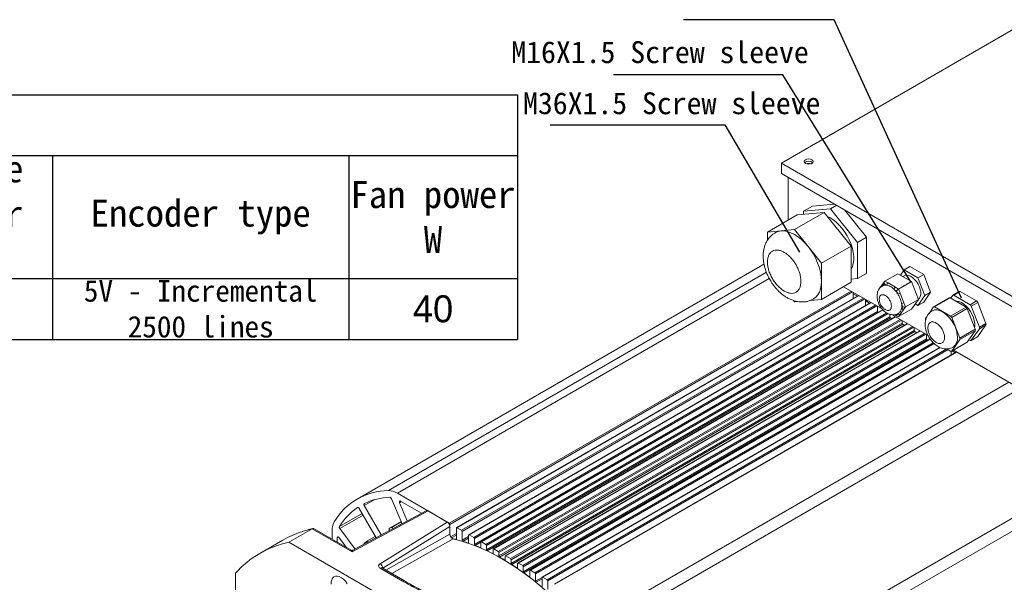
# Model space of a CAD drawing. Header units: inches. Extents: x -7322 to 8431, y -15914 to -4411.
# Tile 13 of 15: x -4122 to -3690, y -15442 to -15196. Entities that reach past the tile are written whole.
import ezdxf

# ---------------------------------------------------------------- set-up
doc = ezdxf.new("R2010")
doc.units = ezdxf.units.IN
doc.header["$MEASUREMENT"] = 0
doc.layers.add('尺寸线', color=7, linetype='Continuous')

# ---------------------------------------------------------------- blocks, each defined once
blk = doc.blocks.new('*T50')
at = {"color": 0, "linetype": 'ByBlock', "lineweight": -2, "transparency": 16777216}
for p, q in [((0, 0), (1240.9, 0)), ((0, 0), (0, -107.37)), ((1240.9, 0), (1240.9, -107.37)), ((0, -26.66), (1240.9, -26.66)), ((162.93, -26.66), (162.93, -107.37)), ((340.68, -26.66), (340.68, -107.37)), ((414.74, -26.66), (414.74, -107.37)), ((488.8, -26.66), (488.8, -107.37)), ((651.73, -26.66), (651.73, -107.37)), ((814.66, -26.66), (814.66, -107.37)), ((888.72, -26.66), (888.72, -107.37)), ((962.78, -26.66), (962.78, -107.37)), ((1036.84, -26.66), (1036.84, -107.37)), ((1166.84, -26.66), (1166.84, -107.37)), ((0, -51.04), (340.68, -51.04)), ((74.06, -51.04), (74.06, -107.37)), ((236.99, -51.04), (236.99, -107.37)), ((488.8, -51.04), (814.66, -51.04)), ((562.86, -51.04), (562.86, -107.37)), ((725.79, -51.04), (725.79, -107.37)), ((0, -80.71), (1240.9, -80.71)), ((0, -107.37), (1240.9, -107.37))]:
    blk.add_line(p, q, dxfattribs=at)
at = {"color": 0, "transparency": 16777216, "attachment_point": 5}
for s, insert, char_height, width in [('{\\fSimSun|b0|i0|c0|p34;Motor specifications}', (620.45, -13.33), 11.8497, 1240.7847), ('{\\fSimSun|b0|i0|c0|p34;No. of motor poles}', (925.75, -53.69), 11.8497, 73.9403), ('{\\fSimSun|b0|i0|c0|p34;Torque factor Nm/A}', (999.81, -53.69), 11.8497, 73.9403), ('{\\fSimSun|b0|i0|c0|p34;Power KW}', (81.47, -38.85), 11.8479, 162.8127), ('{\\fSimSun|b0|i0|c0|p34;Speed rpm}', (251.81, -38.85), 11.8479, 177.6248), ('{\\fSimSun|b0|i0|c0|p34;Current A}', (570.26, -38.85), 11.8479, 162.8127), ('{\\fSimSun|b0|i0|c0|p34;Torque N.m}', (733.2, -38.85), 11.8479, 162.8127), ('{\\fSimSun|b0|i0|c0|p34;Inertia Kg.m²}', (851.69, -53.69), 11.8497, 73.9403), ('{\\fSimSun|b0|i0|c0|p34;Fan power W}', (1203.87, -53.69), 11.8497, 73.9403), ('{\\fSimSun|b0|i0|c0|p34;Frequency Hz}', (377.71, -53.69), 10.7709, 73.9403), ('{\\fSimSun|b0|i0|c0|p34;Voltage V}', (451.77, -53.69), 11.8479, 73.9403), ('{\\fSimSun|b0|i0|c0|p34;Encoder type}', (1101.84, -53.69), 11.8497, 129.88), ('{\\fSimSun|b0|i0|c0|p34;Operational rating}', (37.03, -65.88), 9.425, 73.9403), ('{\\fSimSun|b0|i0|c0|p34;30 minutes overload}', (118.5, -65.88), 9.425, 88.7524), ('{\\fSimSun|b0|i0|c0|p34;Operational rating}', (199.96, -65.88), 9.425, 73.9403), ('{\\fSimSun|b0|i0|c0|p34;Max mechanical speed}', (288.84, -65.88), 9.425, 103.5644), ('{\\fSimSun|b0|i0|c0|p34;Operational rating}', (525.83, -65.88), 9.425, 73.9403), ('{\\fSimSun|b0|i0|c0|p34;30 minutes overload}', (607.29, -65.88), 9.425, 88.7524), ('{\\fSimSun|b0|i0|c0|p34;Operational rating}', (688.76, -65.88), 9.425, 73.9403), ('{\\fSimSun|b0|i0|c0|p34;30 minutes overload}', (770.23, -65.88), 9.425, 88.7524), ('{\\fSimSun|b0|i0|c0|p34;5V - Incremental 2500 lines}', (1101.84, -94.04), 9.4264, 129.88), ('22', (37.03, -94.04), 11.848, 73.9403), ('26', (118.5, -94.04), 11.848, 88.7524), ('1500', (199.96, -94.04), 11.848, 73.9403), ('6000', (288.84, -94.04), 11.848, 103.5644), ('100', (377.71, -94.04), 11.848, 73.9403), ('380', (451.77, -94.04), 11.848, 73.9403), ('42', (525.83, -94.04), 11.848, 73.9403), ('49.3', (607.29, -94.04), 11.848, 88.7524), ('140', (688.76, -94.04), 11.848, 73.9403), ('166', (770.23, -94.04), 11.848, 88.7524), ('0.1117', (851.69, -94.04), 11.85, 73.9403), ('3.33', (999.81, -94.04), 11.85, 73.9403), ('40', (1203.87, -94.04), 11.85, 73.9403), ('4', (925.75, -94.04), 11.85, 73.9403)]:
    blk.add_mtext(s, dxfattribs=dict(at, insert=insert, char_height=char_height, width=width))

msp = doc.modelspace()

# ---------------------------------------------------------------- linework, layer by layer
at = {"color": 7, "linetype": 'Continuous', "lineweight": 15}
for p, q in [((-3787.4258, -15258.4812), (-3679.9456, -15196.4495)), ((-3682.774, -15318.8805), (-3787.4258, -15258.4812)), ((-3787.4258, -15263.0544), (-3787.4258, -15258.4812)), ((-3682.774, -15323.4537), (-3787.4258, -15263.0544)), ((-3784.5974, -15283.5459), (-3784.5974, -15264.6868)), ((-3773.8494, -15277.3427), (-3777.8092, -15279.6281)), ((-3765.9298, -15278.5632), (-3777.8092, -15279.6281)), ((-3777.8092, -15279.6281), (-3777.8092, -15281.007)), ((-3764.1719, -15276.4752), (-3773.8494, -15277.3427)), ((-3765.9298, -15278.5632), (-3763.242, -15277.012)), ((-3754.0504, -15293.3404), (-3765.9298, -15278.5632)), ((-3750.0906, -15291.055), (-3759.768, -15279.017)), ((-3780.6376, -15281.2605), (-3793.6484, -15288.7696)), ((-3781.769, -15287.7048), (-3768.7582, -15280.1957)), ((-3768.7582, -15280.1957), (-3780.6376, -15281.2605)), ((-3756.8788, -15294.9728), (-3768.7582, -15280.1957)), ((-3787.7087, -15288.2372), (-3793.6484, -15288.7696)), ((-3781.769, -15287.7048), (-3787.7087, -15288.2372)), ((-3775.8293, -15295.0933), (-3781.769, -15287.7048)), ((-3793.6484, -15288.7696), (-3793.6484, -15292.3831)), ((-3750.0906, -15291.055), (-3754.0504, -15293.3404)), ((-3750.0906, -15306.897), (-3750.0906, -15291.055)), ((-3769.8896, -15302.4819), (-3775.8293, -15295.0933)), ((-3756.8788, -15294.9728), (-3769.8896, -15302.4819)), ((-3756.8788, -15310.8148), (-3756.8788, -15294.9728)), ((-3754.0504, -15309.1824), (-3754.0504, -15293.3404)), ((-3796.7495, -15303.7205), (-3973.809, -15405.9095)), ((-3795.1496, -15302.7971), (-3796.7495, -15303.7205)), ((-3796.7495, -15303.7205), (-3795.1517, -15302.8699)), ((-3796.7495, -15303.7205), (-3795.1631, -15302.8755)), ((-3769.8896, -15310.4029), (-3769.8896, -15302.4819)), ((-3733.5955, -15305.3913), (-3735.2276, -15307.7141)), ((-3731.0499, -15303.9221), (-3733.5955, -15305.3913)), ((-3727.5534, -15308.8784), (-3733.5955, -15305.3913)), ((-3725.0078, -15307.4093), (-3731.0499, -15303.9221)), ((-3756.8788, -15309.4359), (-3754.0504, -15309.1824)), ((-3750.0906, -15306.897), (-3754.0504, -15309.1824)), ((-3736.4239, -15307.0237), (-3742.0808, -15310.2885)), ((-3730.3818, -15310.5108), (-3736.4239, -15307.0237)), ((-3733.5736, -15307.9814), (-3734.1691, -15308.325)), ((-3725.0078, -15307.4093), (-3727.5534, -15308.8784)), ((-3724.5323, -15316.6652), (-3727.5534, -15308.8784)), ((-3721.9868, -15315.196), (-3725.0078, -15307.4093)), ((-3769.8896, -15318.3239), (-3769.8896, -15310.4029)), ((-3756.8788, -15310.8148), (-3769.8896, -15318.3239)), ((-3760.208, -15312.7362), (-3743.3252, -15322.48)), ((-3743.1191, -15312.3465), (-3742.8424, -15312.2006)), ((-3742.2554, -15310.4522), (-3742.9313, -15311.4142)), ((-3742.8424, -15312.2006), (-3742.3198, -15311.4568)), ((-3742.3198, -15311.4568), (-3741.2746, -15312.06)), ((-3740.709, -15311.0802), (-3742.0808, -15310.2885)), ((-3737.4105, -15312.9839), (-3740.709, -15311.0802)), ((-3737.9761, -15313.9637), (-3736.931, -15314.567)), ((-3736.0387, -15313.7757), (-3737.4105, -15312.9839)), ((-3730.3818, -15310.5108), (-3736.0387, -15313.7757)), ((-3735.3528, -15315.5436), (-3736.0387, -15313.7757)), ((-3727.3608, -15318.2976), (-3730.3818, -15310.5108)), ((-3753.6018, -15316.5489), (-3930.1785, -15418.4593)), ((-3782.243, -15318.7992), (-3781.769, -15319.3888)), ((-3774.8054, -15318.7645), (-3769.8896, -15318.3239)), ((-3756.0303, -15315.1473), (-3756.0303, -15317.9505)), ((-3756.0303, -15315.801), (-3754.1681, -15316.8757)), ((-3750.6563, -15318.2489), (-3750.6563, -15321.0521)), ((-3750.0906, -15318.5754), (-3750.0906, -15319.2291)), ((-3736.931, -15314.567), (-3736.4084, -15315.914)), ((-3733.7035, -15319.7945), (-3735.3528, -15315.5436)), ((-3727.3608, -15318.2976), (-3733.0176, -15321.5624)), ((-3730.3818, -15322.5971), (-3727.3608, -15318.2976)), ((-3727.5534, -15320.9647), (-3724.5323, -15316.6652)), ((-3725.0078, -15319.4956), (-3721.9868, -15315.196)), ((-3721.9868, -15315.196), (-3724.5323, -15316.6652)), ((-3713.8377, -15317.6377), (-3720.626, -15321.5555)), ((-3720.2261, -15321.595), (-3713.4378, -15317.6772)), ((-3706.416, -15321.7299), (-3713.4378, -15317.6772)), ((-3712.3123, -15316.5313), (-3713.21, -15317.8088)), ((-3709.3939, -15314.8154), (-3712.2223, -15316.4478)), ((-3711.8224, -15316.4873), (-3708.994, -15314.8549)), ((-3704.6373, -15320.6342), (-3711.8224, -15316.4873)), ((-3701.8088, -15319.0018), (-3708.994, -15314.8549)), ((-3748.2278, -15319.6505), (-3924.8045, -15421.5609)), ((-3743.0009, -15322.837), (-3919.4305, -15424.6625)), ((-3781.769, -15319.3888), (-3780.3423, -15319.2609)), ((-3750.6563, -15318.9026), (-3748.7941, -15319.9773)), ((-3750.0906, -15319.2291), (-3750.6563, -15318.9026)), ((-3749.5243, -15318.9022), (-3750.0906, -15319.2291)), ((-3748.2521, -15319.6368), (-3748.2521, -15319.6645)), ((-3745.2823, -15321.3505), (-3745.2823, -15323.6162)), ((-3730.3818, -15322.5971), (-3736.0387, -15325.862)), ((-3735.3528, -15324.8858), (-3733.7035, -15322.5386)), ((-3734.7591, -15320.1649), (-3734.2365, -15321.5119)), ((-3734.2365, -15321.5119), (-3734.7591, -15322.2557)), ((-3733.0176, -15321.5624), (-3733.7035, -15319.7945)), ((-3733.7035, -15322.5386), (-3733.0176, -15321.5624)), ((-3728.7497, -15320.2743), (-3727.5534, -15320.9647)), ((-3725.0078, -15319.4956), (-3727.5534, -15320.9647)), ((-3720.716, -15321.6389), (-3722.6757, -15324.428)), ((-3713.2042, -15325.6477), (-3720.2261, -15321.595)), ((-3706.416, -15321.7299), (-3713.2042, -15325.6477)), ((-3712.7143, -15326.2571), (-3705.9261, -15322.3393)), ((-3702.4151, -15331.3887), (-3705.9261, -15322.3393)), ((-3701.8088, -15319.0018), (-3704.6373, -15320.6342)), ((-3704.1474, -15321.2436), (-3701.3189, -15319.6112)), ((-3700.5548, -15330.5035), (-3704.1474, -15321.2436)), ((-3697.7264, -15328.8711), (-3701.3189, -15319.6112)), ((-3922.3418, -15425.8052), (-3745.2823, -15323.6162)), ((-3916.9678, -15428.1197), (-3739.9082, -15325.9306)), ((-3739.6002, -15326.4338), (-3916.6598, -15428.6228)), ((-3737.4798, -15325.8537), (-3914.0565, -15427.7641)), ((-3739.9082, -15324.8311), (-3739.9082, -15325.9306)), ((-3738.9144, -15325.0256), (-3723.1022, -15334.1516)), ((-3737.8887, -15325.0677), (-3737.8103, -15325.1098)), ((-3737.8104, -15325.1098), (-3736.5342, -15325.8464)), ((-3736.4084, -15324.6029), (-3736.931, -15325.3466)), ((-3736.0387, -15325.862), (-3735.3528, -15324.8858)), ((-3723.5431, -15325.6625), (-3724.2269, -15326.6357)), ((-3709.2034, -15335.3065), (-3712.7143, -15326.2571)), ((-3911.5938, -15430.8965), (-3734.5342, -15328.7074)), ((-3734.247, -15329.1998), (-3911.3065, -15431.3889)), ((-3732.1058, -15328.9553), (-3908.6824, -15430.8656)), ((-3734.5342, -15327.5537), (-3734.5342, -15328.7074)), ((-3729.1602, -15330.6553), (-3729.1602, -15331.9412)), ((-3702.4151, -15331.3887), (-3709.2034, -15335.3065)), ((-3704.1474, -15336.2698), (-3700.5548, -15331.1568)), ((-3701.3189, -15334.6374), (-3697.7264, -15329.5244)), ((-3697.7264, -15328.8711), (-3700.5548, -15330.5035)), ((-3700.5548, -15331.1568), (-3697.7264, -15329.5244)), ((-3906.2198, -15434.1302), (-3729.1602, -15331.9412)), ((-3728.8938, -15332.4211), (-3905.9533, -15434.6101)), ((-3726.7318, -15332.0568), (-3903.3084, -15433.9672)), ((-3900.8457, -15437.8231), (-3723.7862, -15335.6341)), ((-3723.5406, -15336.0997), (-3900.6001, -15438.2887)), ((-3722.2144, -15335.6528), (-3897.9344, -15437.0688)), ((-3723.7862, -15333.7568), (-3723.7862, -15335.6341)), ((-3723.5406, -15336.0997), (-3723.2973, -15336.2778)), ((-3712.7143, -15340.9566), (-3709.2034, -15335.9598)), ((-3709.2034, -15335.9598), (-3702.4151, -15332.042)), ((-3705.9261, -15337.0388), (-3702.4151, -15332.042)), ((-3705.1918, -15335.9937), (-3704.6373, -15336.3137)), ((-3704.2374, -15336.3533), (-3701.409, -15334.7209)), ((-3701.3189, -15334.6374), (-3704.1474, -15336.2698)), ((-3717.9397, -15339.3889), (-3892.5604, -15440.1704)), ((-3718.4122, -15339.1613), (-3718.4122, -15339.6616)), ((-3714.8695, -15340.0394), (-3713.2042, -15341.0005)), ((-3712.8043, -15341.0401), (-3706.0161, -15337.1223)), ((-3705.9261, -15337.0388), (-3712.7143, -15340.9566)), ((-3710.6097, -15341.3616), (-3887.1864, -15443.272)), ((-3713.0382, -15341.0676), (-3713.0382, -15342.7632)), ((-3712.5518, -15340.8944), (-3711.176, -15341.6884)), ((-3711.9855, -15340.5675), (-3682.774, -15357.4268)), ((-3683.2131, -15357.6284), (-3860.2726, -15459.8175)), ((-3659.4089, -15398.8585), (-3836.4684, -15501.0475)), ((-3956.1673, -15403.3644), (-3933.3726, -15416.5202)), ((-3835.5091, -15506.1275), (-3658.4495, -15403.9385)), ((-3970.6896, -15408.796), (-3963.2508, -15421.6805)), ((-3954.0755, -15416.7424), (-3958.7584, -15405.7906)), ((-3955.2066, -15407.5436), (-3951.7975, -15415.5164)), ((-3945.5064, -15412.1305), (-3954.7335, -15406.8051)), ((-3976.0758, -15429.0933), (-3942.7058, -15411.1336)), ((-3943.4924, -15411.0466), (-3975.6593, -15428.3587)), ((-3965.4891, -15422.8852), (-3972.8896, -15410.0671)), ((-3942.7058, -15411.1336), (-3934.2219, -15416.0301)), ((-3934.2219, -15416.0301), (-3963.7593, -15434.3112)), ((-3962.5892, -15436.2476), (-3933.0898, -15417.9901)), ((-3954.5083, -15415.7301), (-3959.6419, -15418.6929)), ((-3933.0898, -15417.0101), (-3933.0898, -15421.3404)), ((-3933.0898, -15421.3398), (-3933.0898, -15417.9901)), ((-4003.7559, -15424.8712), (-3993.5736, -15418.9945)), ((-3993.5736, -15418.9945), (-3976.0758, -15429.0933)), ((-3976.4345, -15428.3455), (-3992.6708, -15418.9748)), ((-3984.85, -15419.9361), (-3984.85, -15423.4886)), ((-3981.4544, -15418.9034), (-3974.7393, -15427.8636)), ((-3965.8404, -15422.2767), (-3969.8409, -15424.5855)), ((-3959.5961, -15419.7136), (-3959.6803, -15419.5457)), ((-3959.5995, -15418.6732), (-3958.7228, -15418.3534)), ((-3930.2614, -15423.454), (-3930.2614, -15418.6425)), ((-3929.9785, -15418.4791), (-3927.9986, -15419.6218)), ((-3927.7158, -15420.1117), (-3927.7158, -15423.9663)), ((-3924.8874, -15425.0079), (-3924.8874, -15421.7441)), ((-3924.6045, -15421.5807), (-3922.6246, -15422.7234)), ((-4006.4066, -15423.8917), (-4016.5889, -15429.7684)), ((-4003.7559, -15424.8712), (-3901.456, -15483.9131)), ((-3982.5873, -15422.898), (-3982.5873, -15424.7945)), ((-3978.4852, -15427.162), (-3981.7114, -15422.8571)), ((-3970.5944, -15425.2123), (-3969.8794, -15424.6125)), ((-3922.3418, -15423.2133), (-3922.3418, -15425.8052)), ((-3919.5134, -15427.0492), (-3919.5134, -15424.8457)), ((-3919.2305, -15424.6822), (-3917.2506, -15425.8249)), ((-3916.9678, -15426.3148), (-3916.9678, -15428.1197)), ((-3914.1394, -15429.5595), (-3914.1394, -15427.9472)), ((-3913.8565, -15427.7838), (-3911.8766, -15428.9265)), ((-3911.5938, -15429.4164), (-3911.5938, -15430.8965)), ((-3908.7653, -15432.5289), (-3908.7653, -15431.0488)), ((-3908.4825, -15430.8854), (-3906.5026, -15432.0281)), ((-3906.2198, -15432.518), (-3906.2198, -15434.1302)), ((-3903.3913, -15435.9553), (-3903.3913, -15434.1504)), ((-3903.1085, -15433.987), (-3901.1286, -15435.1297)), ((-3900.8457, -15435.6196), (-3900.8457, -15437.8231)), ((-4027.2764, -15556.6072), (-4027.2764, -15438.4604)), ((-3963.7011, -15436.2353), (-3953.8538, -15441.9186)), ((-3953.054, -15441.8395), (-3962.9013, -15436.1561)), ((-3898.0173, -15439.844), (-3898.0173, -15437.252)), ((-3897.7345, -15437.0886), (-3895.7546, -15438.2313)), ((-3895.4717, -15438.7212), (-3895.4717, -15441.985)), ((-3892.6433, -15444.2083), (-3892.6433, -15440.3536)), ((-3892.3605, -15440.1902), (-3890.3806, -15441.3329)), ((-3890.0977, -15441.8228), (-3890.0977, -15445.403))]:
    msp.add_line(p, q, dxfattribs=at)
at = {"color": 8, "linetype": 'Continuous', "lineweight": 15}
for p, q in [((-3794.1072, -15306.4162), (-3960.0865, -15402.2104)), ((-3956.1673, -15403.3644), (-3792.8613, -15309.1131)), ((-3756.8788, -15314.6576), (-3933.3726, -15416.5202)), ((-3756.313, -15314.9842), (-3933.0898, -15417.0101)), ((-3929.9785, -15418.4791), (-3753.4847, -15316.6165)), ((-3751.5048, -15317.7592), (-3927.9986, -15419.6218)), ((-3750.939, -15318.0858), (-3927.7158, -15420.1117)), ((-3924.6045, -15421.5807), (-3748.1107, -15319.7181)), ((-3746.1308, -15320.8608), (-3922.6246, -15422.7234)), ((-3745.5649, -15321.1873), (-3922.3418, -15423.2133)), ((-3919.2305, -15424.6822), (-3742.9163, -15322.9233)), ((-3741.251, -15324.2476), (-3917.2506, -15425.8249)), ((-3740.6471, -15324.5522), (-3916.9678, -15426.3148)), ((-3913.8565, -15427.7838), (-3737.3627, -15325.9212)), ((-3735.3828, -15327.0639), (-3911.8766, -15428.9265)), ((-3734.8169, -15327.3905), (-3911.5938, -15429.4164)), ((-3736.931, -15325.3466), (-3737.5815, -15324.9712)), ((-3908.4825, -15430.8854), (-3731.9886, -15329.0228)), ((-3730.0087, -15330.1655), (-3906.5026, -15432.0281)), ((-3729.4429, -15330.4921), (-3906.2198, -15432.518)), ((-3903.1085, -15433.987), (-3726.6146, -15332.1244)), ((-3724.6347, -15333.2671), (-3901.1286, -15435.1297)), ((-3724.0689, -15333.5937), (-3900.8457, -15435.6196)), ((-3897.7345, -15437.0886), (-3722.1496, -15335.7506)), ((-3720.8819, -15337.3043), (-3895.7546, -15438.2313)), ((-3720.4512, -15337.7089), (-3895.4717, -15438.7212)), ((-3892.3605, -15440.1902), (-3717.8019, -15339.4446)), ((-3714.8737, -15340.0399), (-3890.3806, -15441.3329)), ((-3714.3053, -15340.365), (-3890.0977, -15441.8228)), ((-3886.9864, -15443.2918), (-3710.4926, -15341.4292)), ((-3687.698, -15354.585), (-3864.1918, -15456.4476)), ((-3973.7053, -15409.6151), (-3973.6731, -15409.5966)), ((-3970.6896, -15408.796), (-3966.0803, -15406.1358)), ((-3954.3302, -15407.0379), (-3955.2066, -15407.5436)), ((-3971.6678, -15412.1833), (-3981.6434, -15417.9407)), ((-3981.4544, -15418.9034), (-3971.2036, -15412.9873)), ((-3959.5995, -15418.6732), (-3954.5067, -15415.7339)), ((-3954.4428, -15415.8832), (-3958.7228, -15418.3534)), ((-3955.5926, -15417.5589), (-3954.0957, -15416.695)), ((-3982.0213, -15422.5713), (-3982.5873, -15422.898)), ((-3961.179, -15437.1502), (-3933.0898, -15421.3398)), ((-3932.759, -15422.4346), (-3930.2614, -15420.9931)), ((-3930.2614, -15421.7312), (-3932.3835, -15422.956)), ((-3927.7158, -15423.9663), (-3924.8874, -15422.3339)), ((-3931.626, -15423.4325), (-3958.6339, -15438.6191)), ((-3930.4654, -15423.6499), (-3930.2726, -15423.5386)), ((-3924.8874, -15423.0549), (-3927.3662, -15424.4855)), ((-3925.1122, -15425.1979), (-3924.8934, -15425.0716)), ((-3919.5134, -15424.8746), (-3922.013, -15426.3173)), ((-3919.759, -15427.2313), (-3919.5158, -15427.0909)), ((-3914.4058, -15429.7318), (-3914.1398, -15429.5783)), ((-3909.0526, -15432.6897), (-3908.7653, -15432.524)), ((-3962.6581, -15436.2965), (-3962.5892, -15436.2476)), ((-3962.5892, -15436.2476), (-3962.5892, -15436.3363)), ((-3903.6993, -15436.1029), (-3903.3913, -15435.9251)), ((-3898.3461, -15439.9765), (-3898.0173, -15439.7867)), ((-3895.4717, -15441.985), (-3892.6433, -15440.3526)), ((-3892.6433, -15440.9318), (-3895.2469, -15442.4345))]:
    msp.add_line(p, q, dxfattribs=at)
at = {"color": 7, "linetype": 'Continuous', "lineweight": 15, "flags": 128}
for points in [[(-3776.9606, -15258.6444), (-3776.3118, -15258.8947), (-3775.5464, -15258.9825), (-3774.7811, -15258.8947), (-3774.1322, -15258.6444), (-3773.6987, -15258.27), (-3773.5464, -15257.8282), (-3773.6987, -15257.3865), (-3774.1322, -15257.012), (-3774.7811, -15256.7618), (-3775.5464, -15256.6739), (-3776.3118, -15256.7618), (-3776.9606, -15257.012), (-3777.3942, -15257.3865), (-3777.5464, -15257.8282), (-3777.3942, -15258.27), (-3776.9606, -15258.6444)], [(-3767.3578, -15281.9376), (-3766.2851, -15282.4477), (-3764.8654, -15283.3243), (-3763.4664, -15284.4166), (-3762.1154, -15285.7033), (-3760.8386, -15287.1594), (-3759.6609, -15288.7566), (-3758.6052, -15290.4636), (-3757.6921, -15292.2474), (-3756.9393, -15294.0732), (-3756.3615, -15295.9055), (-3755.9699, -15297.7085), (-3755.7722, -15299.4473), (-3755.7722, -15301.0879), (-3755.9699, -15302.5985), (-3756.3615, -15303.9496), (-3756.8788, -15305.0163)], [(-3790.1686, -15288.9973), (-3789.0007, -15288.4885), (-3787.7087, -15288.2372)], [(-3787.7087, -15288.2372), (-3786.315, -15288.2478), (-3784.8436, -15288.5202), (-3783.3195, -15289.0496), (-3781.769, -15289.8272), (-3780.2184, -15290.8395), (-3778.6943, -15292.0692), (-3777.2229, -15293.4953), (-3775.8293, -15295.0933)], [(-3733.5736, -15307.9814), (-3733.3211, -15307.8583), (-3732.5617, -15307.702), (-3731.7095, -15307.8017), (-3730.8041, -15308.1528), (-3729.888, -15308.7388), (-3729.0041, -15309.5325), (-3728.1935, -15310.4966), (-3727.4943, -15311.5861), (-3726.9391, -15312.75), (-3726.5539, -15313.9339), (-3726.3566, -15315.0825), (-3726.3566, -15316.142), (-3726.5539, -15317.063), (-3726.9391, -15317.8022), (-3727.3805, -15318.2466)], [(-3769.8896, -15310.4029), (-3769.9912, -15312.135), (-3770.2943, -15313.7202), (-3770.7938, -15315.1313), (-3771.4811, -15316.3441), (-3772.3444, -15317.3381), (-3773.369, -15318.096), (-3773.3694, -15318.0962)], [(-3721.3222, -15323.3344), (-3721.2108, -15323.2727), (-3720.2989, -15322.9592), (-3719.2719, -15322.9136), (-3718.1627, -15323.1376), (-3717.007, -15323.6238), (-3715.8419, -15324.3567), (-3714.7049, -15325.3126), (-3713.6324, -15326.4609), (-3712.6591, -15327.7647), (-3711.8161, -15329.1821), (-3711.1306, -15330.6674), (-3710.6246, -15332.173), (-3710.3143, -15333.6505), (-3710.2098, -15335.0523)], [(-3710.9668, -15319.1034), (-3710.5798, -15319.1015), (-3709.5635, -15319.2819), (-3708.499, -15319.7195), (-3707.4248, -15320.3985), (-3706.3797, -15321.2946), (-3705.4014, -15322.3751), (-3704.5254, -15323.6011), (-3703.7833, -15324.9284), (-3703.2018, -15326.3088), (-3702.8021, -15327.6925), (-3702.5986, -15329.0296), (-3702.5986, -15330.2716), (-3702.6601, -15330.7573)], [(-3973.7053, -15409.6151), (-3973.6201, -15409.5772), (-3973.5216, -15409.5685), (-3973.4138, -15409.5892), (-3973.3009, -15409.6385), (-3973.1876, -15409.7145), (-3973.0784, -15409.8141), (-3972.9777, -15409.9332), (-3972.8896, -15410.0671)], [(-3970.6896, -15408.796), (-3970.7615, -15408.6528), (-3970.8144, -15408.506), (-3970.846, -15408.3616), (-3970.8552, -15408.2255), (-3970.8415, -15408.103), (-3970.8055, -15407.9992), (-3970.7487, -15407.9182), (-3970.6733, -15407.8634)], [(-3954.7335, -15406.8051), (-3954.8838, -15406.7419), (-3955.0232, -15406.7301), (-3955.1419, -15406.7707), (-3955.2312, -15406.8607), (-3955.2847, -15406.9937), (-3955.2987, -15407.16), (-3955.272, -15407.3479), (-3955.2066, -15407.5436)], [(-3982.5873, -15422.898), (-3982.567, -15422.7361), (-3982.5074, -15422.6094), (-3982.413, -15422.5269), (-3982.2904, -15422.4945), (-3982.1486, -15422.5145), (-3981.9975, -15422.5856), (-3981.8483, -15422.7026), (-3981.7114, -15422.8571)], [(-3959.6803, -15419.5457), (-3959.7417, -15419.4036), (-3959.7838, -15419.2608), (-3959.8051, -15419.1229), (-3959.8048, -15418.995), (-3959.7828, -15418.8821), (-3959.7401, -15418.7886), (-3959.6782, -15418.7181), (-3959.5995, -15418.6732)], [(-3969.8794, -15424.6125), (-3969.8012, -15424.5668), (-3969.7092, -15424.5484), (-3969.6069, -15424.5581), (-3969.4982, -15424.5954), (-3969.3873, -15424.659), (-3969.2784, -15424.7465), (-3969.1759, -15424.8543), (-3969.1672, -15424.8647)], [(-3891.1609, -15445.9752), (-3892.5453, -15444.7602), (-3896.4097, -15441.5436), (-3900.3148, -15438.5475), (-3904.249, -15435.7808), (-3908.2007, -15433.2516), (-3912.1584, -15430.9675), (-3916.1101, -15428.9352), (-3920.0443, -15427.1607), (-3923.9494, -15425.6492), (-3927.8138, -15424.4052), (-3931.626, -15423.4325)], [(-3930.2614, -15423.454), (-3930.265, -15423.5043), (-3930.2759, -15423.549), (-3930.2938, -15423.5871), (-3930.3181, -15423.6175), (-3930.3483, -15423.6394), (-3930.3835, -15423.6523), (-3930.4229, -15423.6558), (-3930.4654, -15423.6499)], [(-3924.8874, -15425.0079), (-3924.8915, -15425.061), (-3924.9037, -15425.1078), (-3924.9236, -15425.1469), (-3924.9507, -15425.1773), (-3924.9841, -15425.1981), (-3925.023, -15425.2085), (-3925.0661, -15425.2085), (-3925.1122, -15425.1979)], [(-3919.5134, -15427.0492), (-3919.5179, -15427.105), (-3919.5315, -15427.1537), (-3919.5536, -15427.1938), (-3919.5835, -15427.224), (-3919.6202, -15427.2433), (-3919.6627, -15427.251), (-3919.7094, -15427.2469), (-3919.759, -15427.2313)], [(-3978.218, -15443.0438), (-3978.9773, -15442.011), (-3979.8296, -15441.1269), (-3980.7349, -15440.433), (-3981.651, -15439.9617), (-3982.535, -15439.7349), (-3983.3455, -15439.7634), (-3984.0448, -15440.0458), (-3984.6, -15440.5689), (-3984.9852, -15441.3081), (-3985.1824, -15442.2291), (-3985.1824, -15443.2886)], [(-3903.3913, -15435.9553), (-3903.3974, -15436.0191), (-3903.4153, -15436.0731), (-3903.4444, -15436.1151), (-3903.4833, -15436.1432), (-3903.5304, -15436.1563), (-3903.5836, -15436.1538), (-3903.6408, -15436.1357), (-3903.6993, -15436.1029)], [(-3898.0173, -15439.844), (-3898.0239, -15439.9104), (-3898.0435, -15439.9661), (-3898.075, -15440.0084), (-3898.1171, -15440.0354), (-3898.1678, -15440.0458), (-3898.2246, -15440.0391), (-3898.285, -15440.0156), (-3898.3461, -15439.9765)]]:
    msp.add_lwpolyline(points, dxfattribs=at)
at = {"color": 8, "linetype": 'Continuous', "lineweight": 15, "flags": 128}
msp.add_lwpolyline([(-3993.5736, -15418.9945), (-3996.9676, -15419.856), (-3998.171, -15420.2294)], dxfattribs=at)
at = {"color": 7, "linetype": 'Continuous', "lineweight": 15}
for centre, radius, start, end in [((-3775.5464, -15260.2286), 2.6323, 46.532069, 133.467931), ((-3775.5464, -15261.8661), 3.2354, 70.934057, 109.065943), ((-3795.6482, -15311.5895), 25.7859, 2.637599, 39.772227), ((-3741.8139, -15314.8592), 2.8506, 79.095089, 111.149478), ((-3740.0466, -15312.1158), 1.2293, 122.601633, 177.398119), ((-3736.7481, -15314.0195), 1.2293, 122.601633, 177.398119), ((-3745.9025, -15321.9411), 11.2456, 32.408256, 45.183607), ((-3736.8752, -15312.8942), 3.0557, 278.788172, 299.88315), ((-3713.6723, -15318.0065), 0.4042, 54.543549, 114.154051), ((-3712.0449, -15316.7598), 0.3517, 50.75842, 139.486297), ((-3709.2285, -15315.1842), 0.4042, 54.543171, 114.153048), ((-3735.2259, -15317.1451), 3.0556, 278.787975, 299.883347), ((-3741.2506, -15321.2103), 6.5751, 350.85171, 9.14829), ((-3734.0564, -15321.7446), 0.8688, 216.027499, 293.965572), ((-3720.4486, -15321.8675), 0.3517, 50.761664, 139.483054), ((-3707.078, -15322.7637), 1.2277, 20.226717, 57.365086), ((-3705.2992, -15321.668), 1.2275, 20.224203, 57.3676), ((-3702.4708, -15320.0356), 1.2275, 20.224203, 57.3676), ((-3744.6613, -15323.5864), 0.6217, 182.743068, 226.907244), ((-3739.3037, -15325.9064), 0.605, 182.297969, 240.650955), ((-3775.902, -15403.0242), 84.758, 64.183468, 64.640349), ((-3735.7057, -15324.0918), 0.8689, 216.028213, 293.964366), ((-3723.5735, -15326.9624), 0.7305, 153.439104, 206.560896), ((-3713.8663, -15326.6815), 1.2277, 20.226717, 57.365086), ((-3733.9217, -15328.6801), 0.6132, 182.556687, 237.955562), ((-3780.879, -15412.5782), 95.5327, 60.184988, 60.782533), ((-3703.0686, -15331.7154), 0.7306, 333.440967, 26.559033), ((-3701.2082, -15330.8302), 0.7305, 333.439006, 26.560994), ((-3698.3798, -15329.1978), 0.7305, 333.439006, 26.560994), ((-3728.5414, -15331.9115), 0.6195, 182.744495, 235.334773), ((-3786.3653, -15421.6247), 106.1144, 56.7437, 57.207385), ((-3723.1631, -15335.6029), 0.6239, 182.864658, 232.768051), ((-3714.6661, -15335.5749), 4.4869, 304.758276, 6.687575), ((-3709.8569, -15335.6332), 0.7306, 333.440967, 26.559033), ((-3701.5202, -15334.5107), 0.2378, 297.885762, 327.805315), ((-3706.1987, -15336.8352), 0.3402, 302.452269, 323.238809), ((-3704.4148, -15336.0413), 0.3517, 230.759429, 319.485289), ((-3712.9817, -15340.7281), 0.3518, 230.764821, 319.479897), ((-3959.851, -15430.0949), 27.8856, 90.483936, 149.551312), ((-3958.6836, -15432.8296), 27.6959, 91.684007, 115.652103), ((-3960.2041, -15409.8419), 7.6325, 58.068846, 89.117374), ((-3959.662, -15406.0802), 0.9489, 17.772345, 80.017856), ((-3958.0565, -15432.483), 27.7097, 124.384385, 148.344466), ((-3977.2151, -15419.6777), 7.6393, 150.908708, 181.938516), ((-3980.7513, -15418.2655), 0.9494, 159.996588, 222.220713), ((-3933.7038, -15417.038), 0.6147, 2.602857, 57.396651), ((-3984.7952, -15461.3984), 43.2874, 107.999044, 119.9506), ((-3958.6813, -15419.125), 0.7728, 21.995927, 93.071374), ((-3930.0889, -15418.6145), 0.1747, 50.817346, 189.219372), ((-3928.3298, -15420.1396), 0.6147, 2.602857, 57.396651), ((-3924.7149, -15421.7161), 0.1747, 50.817346, 189.219372), ((-3994.8302, -15467.4696), 43.5235, 101.834149, 138.201086), ((-3970.2104, -15425.5587), 0.5171, 137.947271, 195.241405), ((-3944.4843, -15481.4953), 59.5199, 76.376994, 77.823776), ((-3927.1326, -15423.9509), 0.5834, 181.514255, 246.392274), ((-3946.5734, -15489.1854), 67.4906, 71.458707, 73.465606), ((-3922.9558, -15423.2412), 0.6147, 2.602857, 57.396651), ((-3921.747, -15425.7849), 0.5951, 181.9535, 243.454023), ((-3949.7007, -15497.8364), 76.6915, 67.019504, 68.836699), ((-3919.3409, -15424.8177), 0.1747, 50.817346, 189.219372), ((-3917.5818, -15426.3427), 0.6147, 2.602857, 57.396651), ((-3916.3632, -15428.0954), 0.605, 182.297969, 240.650955), ((-3953.7449, -15506.8414), 86.5647, 62.970572, 64.633316), ((-3914.3091, -15429.5892), 0.1723, 235.857462, 9.939822), ((-3913.9669, -15427.9193), 0.1747, 50.817346, 189.219372), ((-3912.2078, -15429.4443), 0.6147, 2.602857, 57.396651), ((-3910.9812, -15430.8691), 0.6132, 182.556687, 237.955562), ((-3908.5929, -15431.0208), 0.1747, 50.812098, 189.218706), ((-3964.9734, -15436.3666), 2.3872, 2.858039, 59.430794), ((-3958.6872, -15516.0869), 97.05, 59.240584, 60.777043), ((-3908.9386, -15432.5563), 0.1754, 229.496918, 9.002204), ((-3906.8338, -15432.5459), 0.6147, 2.602857, 57.396651), ((-3905.601, -15434.1006), 0.6195, 182.744495, 235.334773), ((-3964.404, -15525.316), 107.9075, 55.76685, 57.20235), ((-3903.2189, -15434.1224), 0.1747, 50.812098, 189.218706), ((-3901.4598, -15435.6475), 0.6147, 2.602857, 57.396651), ((-3900.2226, -15437.7919), 0.6239, 182.864658, 232.768051), ((-3970.7924, -15534.3768), 118.9953, 52.496019, 53.851876), ((-3897.8449, -15437.224), 0.1747, 50.812802, 189.223916), ((-3896.0857, -15438.7491), 0.6146, 2.600668, 57.39884), ((-3894.8461, -15441.953), 0.6264, 182.925769, 230.227749), ((-3892.4708, -15440.3256), 0.1747, 50.815338, 189.22138), ((-3890.7118, -15441.8507), 0.6147, 2.605105, 57.396376)]:
    msp.add_arc(centre, radius, start, end, dxfattribs=at)
at = {"color": 8, "linetype": 'Continuous', "lineweight": 15}
for centre, radius, start, end in [((-3742.3867, -15311.7508), 0.6403, 148.276532, 224.621049), ((-3963.2326, -15436.8895), 0.8047, 65.692922, 125.608453), ((-3953.3853, -15442.5729), 0.8047, 65.695874, 125.60781)]:
    msp.add_arc(centre, radius, start, end, dxfattribs=at)
at = {"color": 7, "linetype": 'Continuous', "lineweight": 15}
for centre, major_axis, ratio, start_param, end_param in [((-3741.7541, -15311.1303), (-0.1971, 0.8924), 0.6978554, 0.21700875, 1.78780508), ((-3736.3653, -15314.2405), (0.642, 0.5504), 0.21857323, 0.86196042, 2.43275674), ((-3744.4486, -15314.9651), (0.8621, -0.105), 0.56554638, 2.84775525, 3.43543006), ((-3733.6708, -15321.1854), (0.8621, -0.105), 0.56554638, 4.06743731, 5.63823364), ((-3736.3653, -15325.0202), (-0.1971, 0.8924), 0.6978554, 1.78780508, 3.3586014), ((-3942.7058, -15412.4402), (-0.8008, 1.3858), 0.57745275, 5.49744403, 6.26572138), ((-3934.2219, -15417.3367), (-0.8008, 1.3858), 0.57745275, 3.9266477, 5.49744403)]:
    msp.add_ellipse(centre, major_axis=major_axis, ratio=ratio, start_param=start_param, end_param=end_param, dxfattribs=at)
for points, knots in [([(-3790.163, -15289.0115), (-3790.549, -15289.2484), (-3791.396, -15289.7682), (-3792.5332, -15290.8388), (-3793.5403, -15292.1126), (-3794.3366, -15293.5259), (-3794.9283, -15295.0317), (-3795.3277, -15296.6549), (-3795.5286, -15298.365), (-3795.5331, -15300.1202), (-3795.3562, -15301.8701), (-3795.0274, -15303.5541), (-3794.5928, -15305.1009), (-3794.1176, -15306.4324), (-3793.6049, -15307.6469), (-3793.0854, -15308.7264), (-3792.6889, -15309.4345), (-3792.5134, -15309.7479)], [0, 0, 0, 0, 0.06080093, 0.1334008, 0.20885338, 0.27928952, 0.35192146, 0.4268671, 0.50356262, 0.58069832, 0.6565577, 0.7294191, 0.79680674, 0.8555228, 0.90228403, 0.95675956, 1, 1, 1, 1]), ([(-3793.6484, -15301.9143), (-3793.6245, -15301.4101), (-3793.5754, -15300.3714), (-3793.1662, -15299.0247), (-3792.4878, -15297.8941), (-3791.5312, -15297.0879), (-3790.3555, -15296.6632), (-3789.0375, -15296.6354), (-3787.6669, -15296.9713), (-3786.2944, -15297.618), (-3784.922, -15298.5555), (-3783.5514, -15299.8016), (-3782.2334, -15301.3508), (-3781.0577, -15303.1327), (-3780.1011, -15305.043), (-3779.4227, -15306.9567), (-3779.0135, -15308.7757), (-3778.9644, -15309.8711), (-3778.9405, -15310.4029)], [0, 0, 0, 0, 0.05825805, 0.12000575, 0.18432061, 0.24999996, 0.31567997, 0.37999442, 0.44174208, 0.50000032, 0.55825784, 0.62000549, 0.6843206, 0.75000004, 0.81567939, 0.87999425, 0.94174195, 1, 1, 1, 1]), ([(-3778.9405, -15310.4029), (-3778.9644, -15310.9071), (-3779.0135, -15311.9458), (-3779.4227, -15313.2926), (-3780.1011, -15314.4231), (-3781.0577, -15315.2293), (-3782.2334, -15315.6541), (-3783.5514, -15315.6819), (-3784.922, -15315.3459), (-3786.2944, -15314.6992), (-3787.6669, -15313.7617), (-3789.0375, -15312.5156), (-3790.3555, -15310.9664), (-3791.5312, -15309.1845), (-3792.4878, -15307.2742), (-3793.1662, -15305.3606), (-3793.5754, -15303.5415), (-3793.6245, -15302.4461), (-3793.6484, -15301.9143)], [0, 0, 0, 0, 0.05825788, 0.1200056, 0.18432049, 0.24999986, 0.31567931, 0.37999452, 0.44174214, 0.49999968, 0.55825794, 0.62000556, 0.68432012, 0.75000014, 0.81567951, 0.8799944, 0.94174212, 1, 1, 1, 1]), ([(-3792.5134, -15309.7479), (-3792.1362, -15310.3663), (-3791.6102, -15311.2288), (-3790.7373, -15312.4178), (-3789.9632, -15313.3797), (-3788.9812, -15314.4523), (-3787.8928, -15315.4893), (-3786.6925, -15316.4694), (-3785.3945, -15317.3573), (-3784.0105, -15318.1235), (-3782.5557, -15318.7398), (-3781.0495, -15319.1813), (-3779.5128, -15319.4286), (-3777.9695, -15319.465), (-3776.4384, -15319.287), (-3774.96, -15318.8621), (-3773.9252, -15318.4508), (-3773.4357, -15318.1227), (-3773.3749, -15318.082)], [0, 0, 0, 0, 0.08708788, 0.121464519, 0.178525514, 0.237397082, 0.300391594, 0.366059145, 0.433878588, 0.503294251, 0.57353507, 0.643892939, 0.713815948, 0.783115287, 0.851969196, 0.920800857, 0.990175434, 1, 1, 1, 1]), ([(-3743.1138, -15312.3535), (-3743.3619, -15312.5075), (-3743.9269, -15312.8583), (-3744.5938, -15313.6359), (-3745.1152, -15314.5795), (-3745.426, -15315.6099), (-3745.5401, -15316.6874), (-3745.4792, -15317.7403), (-3745.3022, -15318.6553), (-3745.0592, -15319.4608), (-3744.7501, -15320.2571), (-3744.4594, -15320.7972), (-3744.2974, -15321.0982)], [0, 0, 0, 0, 0.0907695, 0.20675066, 0.31545997, 0.42807711, 0.54305331, 0.6525475, 0.75095005, 0.82258748, 0.90114316, 1, 1, 1, 1]), ([(-3742.9346, -15311.4189), (-3743.2256, -15311.8033), (-3743.7278, -15312.4667), (-3744.1767, -15313.1517), (-3744.3655, -15313.4398)], [0, 0, 0, 0, 0.57942733, 1, 1, 1, 1]), ([(-3741.2746, -15312.06), (-3740.9078, -15312.1542), (-3740.0055, -15312.3858), (-3738.8549, -15313.138), (-3738.1514, -15313.7991), (-3737.9761, -15313.9637)], [0, 0, 0, 0, 0.33975534, 0.83556309, 1, 1, 1, 1]), ([(-3744.5751, -15318.1569), (-3744.5392, -15317.7872), (-3744.484, -15317.2186), (-3744.149, -15316.6893), (-3743.8022, -15316.393), (-3743.3717, -15316.2383), (-3742.7461, -15316.2245), (-3741.8881, -15316.5295), (-3741.0301, -15317.2149), (-3740.4046, -15317.9508), (-3739.9741, -15318.6023), (-3739.6273, -15319.299), (-3739.2923, -15320.215), (-3739.237, -15320.8474), (-3739.2011, -15321.2584)], [0, 0, 0, 0, 0.11972855, 0.18417986, 0.24999941, 0.31581928, 0.38027105, 0.50000098, 0.61972895, 0.68418072, 0.75000059, 0.81582014, 0.88027145, 1, 1, 1, 1]), ([(-3739.2011, -15321.2584), (-3739.237, -15321.6281), (-3739.2923, -15322.1967), (-3739.6273, -15322.726), (-3739.9741, -15323.0223), (-3740.4046, -15323.177), (-3741.0301, -15323.1908), (-3741.8881, -15322.8858), (-3742.7461, -15322.2004), (-3743.3717, -15321.4645), (-3743.8022, -15320.813), (-3744.149, -15320.1163), (-3744.484, -15319.2003), (-3744.5392, -15318.5679), (-3744.5751, -15318.1569)], [0, 0, 0, 0, 0.119728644, 0.184180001, 0.249999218, 0.31581914, 0.380270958, 0.499999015, 0.619729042, 0.68418086, 0.750000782, 0.815819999, 0.880271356, 1, 1, 1, 1]), ([(-3736.4084, -15315.914), (-3736.1368, -15316.3788), (-3735.4689, -15317.522), (-3734.9596, -15319.011), (-3734.7991, -15319.9348), (-3734.7591, -15320.1649)], [0, 0, 0, 0, 0.33975467, 0.83556257, 1, 1, 1, 1]), ([(-3744.2974, -15321.0982), (-3744.0512, -15321.4891), (-3743.7071, -15322.0356), (-3743.1034, -15322.7527), (-3742.5564, -15323.3127), (-3741.8491, -15323.8941), (-3741.0536, -15324.3985), (-3740.1696, -15324.793), (-3739.2175, -15325.0397), (-3738.2269, -15325.0976), (-3737.2836, -15324.9783), (-3736.7222, -15324.7336), (-3736.4684, -15324.623)], [0, 0, 0, 0, 0.13890975, 0.19418056, 0.28578975, 0.38019679, 0.48151316, 0.58676728, 0.69392412, 0.80171165, 0.91031622, 1, 1, 1, 1]), ([(-3734.7591, -15322.2557), (-3734.8551, -15322.6249), (-3735.0913, -15323.533), (-3735.6469, -15324.2093), (-3736.0909, -15324.436), (-3736.1317, -15324.4569)], [0, 0, 0, 0, 0.38356385, 0.94330233, 1, 1, 1, 1]), ([(-3736.4684, -15324.623), (-3736.4066, -15324.6032), (-3736.2861, -15324.5647), (-3736.1859, -15324.4875), (-3736.137, -15324.4499)], [0, 0, 0, 0, 0.51244742, 1, 1, 1, 1]), ([(-3721.3138, -15323.3649), (-3721.4776, -15323.4526), (-3722.0037, -15323.7346), (-3722.7575, -15324.4565), (-3723.4944, -15325.4594), (-3724.0093, -15326.5989), (-3724.3148, -15327.8008), (-3724.422, -15329.0596), (-3724.3458, -15330.3442), (-3724.1248, -15331.5145), (-3723.8223, -15332.5283), (-3723.4183, -15333.6003), (-3723.0301, -15334.3291), (-3722.7802, -15334.7982)], [0, 0, 0, 0, 0.04450505, 0.14296953, 0.2470215, 0.34342753, 0.44332084, 0.54522053, 0.64444523, 0.74488611, 0.81817479, 0.88297392, 1, 1, 1, 1]), ([(-3723.2205, -15330.8081), (-3723.1714, -15330.3022), (-3723.0959, -15329.5241), (-3722.6373, -15328.7998), (-3722.1628, -15328.3943), (-3721.5737, -15328.1827), (-3720.7177, -15328.1638), (-3719.5436, -15328.5811), (-3718.3695, -15329.5191), (-3717.5134, -15330.5261), (-3716.9244, -15331.4177), (-3716.4498, -15332.3709), (-3715.9913, -15333.6245), (-3715.9157, -15334.4898), (-3715.8666, -15335.0523)], [0, 0, 0, 0, 0.11972844, 0.18418046, 0.25, 0.31581948, 0.38027181, 0.50000039, 0.61972897, 0.68417999, 0.74999948, 0.81581994, 0.88027128, 1, 1, 1, 1]), ([(-3715.8666, -15335.0523), (-3715.9157, -15335.5581), (-3715.9913, -15336.3362), (-3716.4498, -15337.0606), (-3716.9244, -15337.4661), (-3717.5134, -15337.6777), (-3718.3695, -15337.6966), (-3719.5436, -15337.2793), (-3720.7177, -15336.3413), (-3721.5737, -15335.3343), (-3722.1628, -15334.4427), (-3722.6373, -15333.4895), (-3723.0959, -15332.2359), (-3723.1714, -15331.3706), (-3723.2205, -15330.8081)], [0, 0, 0, 0, 0.11972843, 0.18418014, 0.25000036, 0.31581989, 0.38027095, 0.49999961, 0.61972827, 0.68418064, 0.75000016, 0.81581946, 0.88027184, 1, 1, 1, 1]), ([(-3722.7802, -15334.7982), (-3722.4994, -15335.2494), (-3722.107, -15335.8797), (-3721.4315, -15336.7228), (-3720.8237, -15337.3908), (-3720.0426, -15338.1049), (-3719.1678, -15338.7553), (-3718.1962, -15339.3134), (-3717.1455, -15339.741), (-3716.0366, -15340.0042), (-3714.8934, -15340.0793), (-3713.7536, -15339.9332), (-3712.8039, -15339.6533), (-3712.2953, -15339.3407), (-3712.1165, -15339.2307)], [0, 0, 0, 0, 0.11665183, 0.16298298, 0.23979464, 0.31896123, 0.40381215, 0.49234674, 0.58305767, 0.67452216, 0.76594134, 0.85746167, 0.94988368, 1, 1, 1, 1]), ([(-3993.2723, -15418.8964), (-3994.1348, -15419.0829), (-3995.7315, -15419.4282), (-3997.2573, -15419.9316), (-3997.9588, -15420.1631)], [0, 0, 0, 0, 0.5402095, 1, 1, 1, 1]), ([(-3992.6717, -15418.9764), (-3992.7417, -15418.9418), (-3992.8834, -15418.8719), (-3993.1164, -15418.8505), (-3993.3511, -15418.8846), (-3993.5002, -15418.9583), (-3993.5736, -15418.9945)], [0, 0, 0, 0, 0.25217295, 0.50978694, 0.75880572, 1, 1, 1, 1]), ([(-3931.626, -15423.4325), (-3931.7513, -15423.3897), (-3932.0019, -15423.3041), (-3932.3829, -15422.9842), (-3932.7136, -15422.5639), (-3932.958, -15422.0776), (-3933.0753, -15421.6538), (-3933.086, -15421.4217), (-3933.0898, -15421.3398)], [0, 0, 0, 0, 0.18049937, 0.36101835, 0.54132649, 0.72148015, 0.90167379, 1, 1, 1, 1]), ([(-3975.6563, -15428.3571), (-3975.7164, -15428.3841), (-3975.8391, -15428.4393), (-3976.0438, -15428.4603), (-3976.25, -15428.4347), (-3976.3735, -15428.375), (-3976.4346, -15428.3455)], [0, 0, 0, 0, 0.24245527, 0.4953101, 0.75061464, 1, 1, 1, 1]), ([(-3963.7593, -15434.3112), (-3963.9376, -15434.4485), (-3964.3081, -15434.7341), (-3964.4619, -15435.2806), (-3964.2752, -15435.8236), (-3963.8876, -15436.1016), (-3963.7011, -15436.2353)], [0, 0, 0, 0, 0.24055266, 0.49999836, 0.75944723, 1, 1, 1, 1]), ([(-3962.8958, -15436.1576), (-3962.9067, -15436.1519), (-3962.9484, -15436.13), (-3962.9615, -15436.1124), (-3962.9539, -15436.121), (-3962.9538, -15436.1211)], [0, 0, 0, 0, 0.26027999, 0.99368317, 1, 1, 1, 1]), ([(-3953.8538, -15441.9186), (-3952.7662, -15442.5307), (-3950.534, -15443.7868), (-3947.1322, -15445.6031), (-3943.7814, -15447.4427), (-3940.584, -15449.2878), (-3937.4102, -15451.2136), (-3934.2613, -15453.1774), (-3932.0687, -15454.4757), (-3930.9934, -15455.1124)], [0, 0, 0, 0, 0.140921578, 0.289204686, 0.429896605, 0.569928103, 0.708602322, 0.85708791, 1, 1, 1, 1]), ([(-3930.1936, -15455.0332), (-3931.2948, -15454.3809), (-3933.3077, -15453.1884), (-3936.0287, -15451.4962), (-3938.3905, -15450.0525), (-3940.4179, -15448.8456), (-3942.3002, -15447.7599), (-3944.2673, -15446.657), (-3946.6845, -15445.3363), (-3949.7045, -15443.7208), (-3951.874, -15442.5022), (-3953.054, -15441.8395)], [0, 0, 0, 0, 0.14689943, 0.26853248, 0.36926221, 0.46457811, 0.53768305, 0.61589272, 0.71883154, 0.84707374, 1, 1, 1, 1])]:
    msp.add_open_spline(points, degree=3, knots=knots, dxfattribs=at)
at = {"color": 8, "linetype": 'Continuous', "lineweight": 15}
for points, knots in [([(-3976.0758, -15429.0933), (-3976.139, -15428.9075), (-3976.2639, -15428.5401), (-3976.3781, -15428.4099), (-3976.4346, -15428.3456)], [0, 0, 0, 0, 0.50590283, 1, 1, 1, 1]), ([(-3975.6573, -15428.3636), (-3975.7218, -15428.4245), (-3975.855, -15428.5504), (-3976.0006, -15428.9084), (-3976.0758, -15429.0933)], [0, 0, 0, 0, 0.483694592, 1, 1, 1, 1])]:
    msp.add_open_spline(points, degree=3, knots=knots, dxfattribs=at)
at = {"layer": '尺寸线', "color": 3}
for p, q in [((-3764.4044, -15195.5906), (-3830.5559, -15195.5906)), ((-3708.5019, -15317.7193), (-3764.4044, -15195.5906)), ((-3786.8485, -15219.7873), (-3861.3109, -15219.7873)), ((-3730.7015, -15310.5596), (-3786.8485, -15219.7873)), ((-3889.0229, -15241.6638), (-3812.3276, -15241.6638)), ((-3812.3276, -15241.6638), (-3779.6273, -15297.6423))]:
    msp.add_line(p, q, dxfattribs=at)

# ---------------------------------------------------------------- block references
msp.add_blockref('*T50', (-5144.3741, -15228.4811))

# ---------------------------------------------------------------- texts
at = {"char_height": 9.6, "width": 1257.732614, "attachment_point": 1}
for s, insert in [('{\\fKaiTi_GB2312|b0|i0|c134|p49;M16X1.5 \\fKaiTi_GB2312|b0|i0|c134|p49;Screw sleeve}', (-3906.1174, -15205.0341)), ('{\\fKaiTi_GB2312|b0|i0|c134|p49;M36X1.5 \\fKaiTi_GB2312|b0|i0|c134|p49;Screw sleeve}', (-3900.9673, -15227.4397))]:
    msp.add_mtext(s, dxfattribs=dict(at, insert=insert))

doc.saveas('drawing.dxf')
